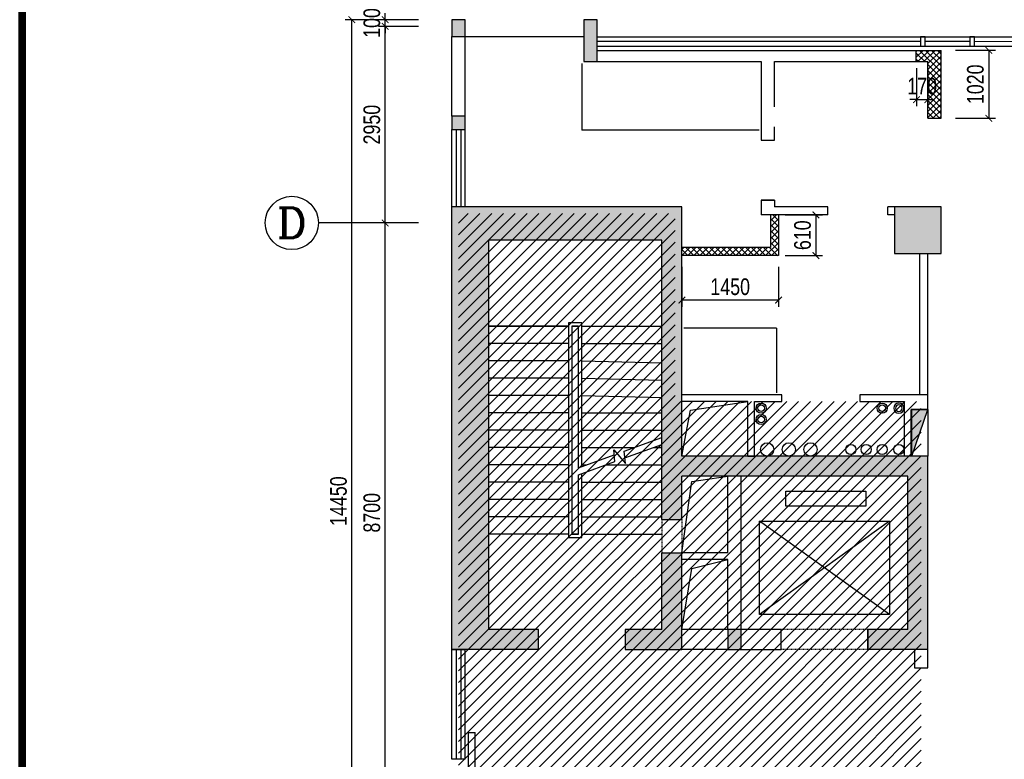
# Model space of a CAD drawing. Header units: millimetres. Extents: x -539149 to -534375, y 505028 to 505469.
# Tile 16 of 135: x -537939 to -537791, y 505254 to 505365. Entities that reach past the tile are written whole.
import ezdxf
from ezdxf.enums import TextEntityAlignment as Align

# ---------------------------------------------------------------- set-up
doc = ezdxf.new("R2010")
doc.units = ezdxf.units.MM
doc.header["$LTSCALE"] = 10
doc.linetypes.add('DASH', pattern=[0.35, 0.25, -0.1])
doc.layers.get('Defpoints').update_dxf_attribs({"color": 8})
for name, color, linetype in [('-排水立管', 41, 'Continuous'), ('-消火栓', 242, 'Continuous'), ('-给水立管', 221, 'Continuous'), ('-自喷立管', 221, 'Continuous'), ('-雨水立管', 113, 'Continuous'), ('01-井道标注', 3, 'Continuous'), ('A-建筑-原墙体', 2, 'Continuous'), ('A-建筑-新增墙体', 3, 'Continuous'), ('A-建筑-新砌墙体填充', 251, 'Continuous'), ('A-建筑-柱子、剪力墙', 251, 'Continuous'), ('A-建筑-楼梯', 9, 'Continuous'), ('A-建筑-窗户', 4, 'Continuous'), ('A-建筑-轴号', 3, 'Continuous'), ('A2图框$0$E-图框', 100, 'Continuous'), ('AXIS_TEXT', 50, 'Continuous'), ('B-平面-尺寸', 8, 'Continuous'), ('E-填充', 251, 'Continuous'), ('Q-立面-填充', 251, 'Continuous'), ('WINDOW', 12, 'Continuous'), ('水管', 8, 'Continuous')]:
    doc.layers.add(name, color=color, linetype=linetype)
doc.styles.add('_TCH_AXIS', font='COMPLEX', dxfattribs={"bigfont": 'GBCBIG'})
doc.styles.add('CCD_DIM', font='txt', dxfattribs={"width": 0.8})
doc.styles.add('COMPLEX', font='COMPLEX')
doc.dimstyles.new('1-1', dxfattribs={"dimscale": 0, "dimtxt": 2.5, "dimasz": 1, "dimexe": 1, "dimexo": 1, "dimgap": 0.75, "dimtad": 1, "dimdec": 0, "dimrnd": 0.005, "dimzin": 0, "dimdsep": 46, "dimtxsty": 'CCD_DIM', "dimblk": 'ARCHTICK', "dimcen": 0.13, "dimclrd": 44, "dimclre": 44, "dimclrt": 50, "dimadec": 0, "dimazin": 0, "dimtfac": 1, "dimtdec": 0, "dimtix": 1, "dimtmove": 2, "dimatfit": 3, "dimldrblk": 'HBA_Leader_Dot', "dimfxl": 5, "dimfxlon": 1, "dimtvp": 1, "dimtolj": 1, "dimtzin": 0, "dimarcsym": 0})

# ---------------------------------------------------------------- blocks, each defined once
blk = doc.blocks.new('YL')
at = {"layer": '水管'}
for radius in [75, 50]:
    blk.add_circle((0, 0), radius, dxfattribs=at)
blk = doc.blocks.new('WL')
at = {"layer": '-排水立管'}
for radius in [75, 50]:
    blk.add_circle((0, 0), radius, dxfattribs=at)
blk = doc.blocks.new('$TwtSys$00000434')
for p, q in [((-0.5, 0.5), (-0.5, -0.5)), ((-0.5, -0.5), (0.5, 0.5)), ((0.5, 0.5), (-0.5, 0.5)), ((0.5, -0.5), (0.5, 0.5)), ((-0.5, -0.5), (0.5, -0.5))]:
    blk.add_line(p, q)
blk.add_solid([(0.5, -0.5), (0.5, 0.5), (-0.5, -0.5)])
blk = doc.blocks.new('_ArchTick')
at = {"color": 0, "linetype": 'ByBlock', "const_width": 0.15}
blk.add_lwpolyline([(-0.5, -0.5), (0.5, 0.5)], dxfattribs=at)
blk = doc.blocks.new('HBA_Leader_Dot')
at = {"color": 0, "linetype": 'ByBlock'}
blk.add_line((-5, 0), (-10, 0), dxfattribs=at)
at = {"color": 0, "linetype": 'ByBlock', "const_width": 5}
blk.add_lwpolyline([(-2.5, 0, 1), (2.5, 0, 1)], format="xyb", close=True, dxfattribs=at)
blk = doc.blocks.new('_AXISO')
blk.add_circle((0, 0), 0.5)
at = {"layer": 'AXIS_TEXT', "style": 'COMPLEX', "width": 1.041667}
blk.add_attdef('A', text='', height=0.56, dxfattribs=at).set_placement((-0.25, -0.28), (0.25, -0.28), align=Align.FIT)
blk = doc.blocks.new('*D603')
at = {"layer": 'B-平面-尺寸', "color": 44, "lineweight": -2, "ltscale": 0.01, "transparency": 16777216}
for p, q in [((-537884.17, 505365.2), (-537884.17, 505366.2)), ((-537879.17, 505365.2), (-537885.17, 505365.2)), ((-537884.17, 505364.2), (-537884.17, 505365.2)), ((-537879.17, 505364.2), (-537885.17, 505364.2)), ((-537884.17, 505364.2), (-537884.17, 505363.2))]:
    blk.add_line(p, q, dxfattribs=at)
at = {"layer": 'Defpoints', "color": 0, "ltscale": 0.01, "transparency": 16777216}
for p in [(-537884.17, 505365.2), (-537874.17, 505365.2), (-537874.17, 505364.2)]:
    blk.add_point(p, dxfattribs=at)
at = {"layer": 'B-平面-尺寸', "color": 44, "lineweight": -2, "ltscale": 0.01, "transparency": 16777216}
for p, rotation in [((-537884.17, 505365.2), 270), ((-537884.17, 505364.2), 90)]:
    blk.add_blockref('_ArchTick', p, dxfattribs=dict(at, rotation=rotation))
at = {"layer": 'B-平面-尺寸', "color": 50, "ltscale": 0.01, "transparency": 16777216, "insert": (-537886.17, 505364.7), "char_height": 2.5, "attachment_point": 5, "rotation": 90, "style": 'CCD_DIM'}
blk.add_mtext('\\A1;100', dxfattribs=at)
blk = doc.blocks.new('_FZH')
at = {"layer": 'A-建筑-原墙体'}
blk.add_lwpolyline([(-0.5, -0.5), (0.5, -0.5), (0.5, 0.5), (-0.5, 0.5)], close=True, dxfattribs=at)
at = {"layer": 'A-建筑-柱子、剪力墙'}
blk.add_solid([(-0.5, -0.5), (0.5, -0.5), (-0.5, 0.5), (0.5, 0.5)], dxfattribs=at)
blk = doc.blocks.new('*D612')
at = {"layer": 'A-建筑-新砌墙体填充', "color": 44, "lineweight": -2, "ltscale": 0.01, "transparency": 16777216}
for p, q in [((-537798.63, 505360.6), (-537792.63, 505360.6)), ((-537793.63, 505360.6), (-537793.63, 505350.4)), ((-537798.63, 505350.4), (-537792.63, 505350.4))]:
    blk.add_line(p, q, dxfattribs=at)
at = {"layer": 'Defpoints', "color": 0, "ltscale": 0.01, "transparency": 16777216}
for p in [(-537800.77, 505360.6), (-537800.77, 505350.4), (-537793.63, 505350.4)]:
    blk.add_point(p, dxfattribs=at)
at = {"layer": 'A-建筑-新砌墙体填充', "color": 44, "lineweight": -2, "ltscale": 0.01, "transparency": 16777216}
for p, rotation in [((-537793.63, 505360.6), 90), ((-537793.63, 505350.4), 270)]:
    blk.add_blockref('_ArchTick', p, dxfattribs=dict(at, rotation=rotation))
at = {"layer": 'A-建筑-新砌墙体填充', "color": 50, "ltscale": 0.01, "transparency": 16777216, "insert": (-537795.63, 505355.5), "char_height": 2.5, "attachment_point": 5, "rotation": 90, "style": 'CCD_DIM'}
blk.add_mtext('\\A1;1020', dxfattribs=at)
blk = doc.blocks.new('*D613')
at = {"layer": 'A-建筑-新砌墙体填充', "color": 44, "lineweight": -2, "ltscale": 0.01, "transparency": 16777216}
for p, q in [((-537804.47, 505357.9), (-537804.47, 505352.21)), ((-537802.77, 505357.9), (-537802.77, 505352.21)), ((-537804.47, 505353.21), (-537805.47, 505353.21)), ((-537804.47, 505353.21), (-537802.77, 505353.21)), ((-537802.77, 505353.21), (-537801.77, 505353.21))]:
    blk.add_line(p, q, dxfattribs=at)
at = {"layer": 'Defpoints', "color": 0, "ltscale": 0.01, "transparency": 16777216}
for p in [(-537804.47, 505358.9), (-537802.77, 505358.9), (-537802.77, 505353.21)]:
    blk.add_point(p, dxfattribs=at)
at = {"layer": 'A-建筑-新砌墙体填充', "color": 44, "lineweight": -2, "ltscale": 0.01, "transparency": 16777216}
blk.add_blockref('_ArchTick', (-537804.47, 505353.21), dxfattribs=at)
at = {"layer": 'A-建筑-新砌墙体填充', "color": 44, "lineweight": -2, "ltscale": 0.01, "transparency": 16777216, "rotation": 180}
blk.add_blockref('_ArchTick', (-537802.77, 505353.21), dxfattribs=at)
at = {"layer": 'A-建筑-新砌墙体填充', "color": 50, "ltscale": 0.01, "transparency": 16777216, "insert": (-537803.62, 505355.21), "char_height": 2.5, "attachment_point": 5, "style": 'CCD_DIM'}
blk.add_mtext('\\A1;170', dxfattribs=at)
blk = doc.blocks.new('*D614')
at = {"layer": 'A-建筑-新砌墙体填充', "color": 44, "lineweight": -2, "ltscale": 0.01, "transparency": 16777216}
for p, q in [((-537824.17, 505335.9), (-537818.56, 505335.9)), ((-537819.56, 505335.9), (-537819.56, 505329.8)), ((-537824.17, 505329.8), (-537818.56, 505329.8))]:
    blk.add_line(p, q, dxfattribs=at)
at = {"layer": 'Defpoints', "color": 0, "ltscale": 0.01, "transparency": 16777216}
for p in [(-537825.17, 505335.9), (-537825.17, 505329.8), (-537819.56, 505329.8)]:
    blk.add_point(p, dxfattribs=at)
at = {"layer": 'A-建筑-新砌墙体填充', "color": 44, "lineweight": -2, "ltscale": 0.01, "transparency": 16777216}
for p, rotation in [((-537819.56, 505335.9), 90), ((-537819.56, 505329.8), 270)]:
    blk.add_blockref('_ArchTick', p, dxfattribs=dict(at, rotation=rotation))
at = {"layer": 'A-建筑-新砌墙体填充', "color": 50, "ltscale": 0.01, "transparency": 16777216, "insert": (-537821.56, 505332.85), "char_height": 2.5, "attachment_point": 5, "rotation": 90, "style": 'CCD_DIM'}
blk.add_mtext('\\A1;610', dxfattribs=at)
blk = doc.blocks.new('*D615')
at = {"layer": 'A-建筑-新砌墙体填充', "color": 44, "lineweight": -2, "ltscale": 0.01, "transparency": 16777216}
for p, q in [((-537839.67, 505328.11), (-537839.67, 505322.11)), ((-537825.17, 505328.11), (-537825.17, 505322.11)), ((-537825.17, 505323.11), (-537839.67, 505323.11))]:
    blk.add_line(p, q, dxfattribs=at)
at = {"layer": 'Defpoints', "color": 0, "ltscale": 0.01, "transparency": 16777216}
for p in [(-537839.67, 505329.8), (-537825.17, 505329.8), (-537839.67, 505323.11)]:
    blk.add_point(p, dxfattribs=at)
at = {"layer": 'A-建筑-新砌墙体填充', "color": 44, "lineweight": -2, "ltscale": 0.01, "transparency": 16777216, "rotation": 180}
blk.add_blockref('_ArchTick', (-537839.67, 505323.11), dxfattribs=at)
at = {"layer": 'A-建筑-新砌墙体填充', "color": 44, "lineweight": -2, "ltscale": 0.01, "transparency": 16777216}
blk.add_blockref('_ArchTick', (-537825.17, 505323.11), dxfattribs=at)
at = {"layer": 'A-建筑-新砌墙体填充', "color": 50, "ltscale": 0.01, "transparency": 16777216, "insert": (-537832.42, 505325.11), "char_height": 2.5, "attachment_point": 5, "style": 'CCD_DIM'}
blk.add_mtext('\\A1;1450', dxfattribs=at)
blk = doc.blocks.new('A2图框')
at = {"layer": 'A2图框$0$E-图框', "color": 4, "const_width": 1.13}
blk.add_lwpolyline([(-363.4, 295.3), (209.38, 295.3), (209.38, -104.9), (-363.4, -104.9)], close=True, dxfattribs=at)

msp = doc.modelspace()

# ---------------------------------------------------------------- hatches: boundary and pattern name
at = {"layer": 'A-建筑-新砌墙体填充', "ltscale": 0.01}
h = msp.add_hatch(dxfattribs=at)
h.set_pattern_fill('ANSI37', color=251, scale=20, style=0, double=1)
h.set_pattern_definition([(45, (-537867.7732, 505134.10865), (-0.4490128, 0.4490128), []), (135, (-537867.7732, 505134.10865), (-0.4490128, -0.4490128), [])])
h.paths.add_polyline_path([(-537586.773, 505361.249), (-537587.773, 505361.249), (-537587.773, 505290.099), (-537586.773, 505290.099)])
h.paths.add_polyline_path([(-537586.773, 505280.099), (-537587.773, 505280.099), (-537587.773, 505277.099), (-537586.773, 505277.099)])
h.paths.add_polyline_path([(-537546.773, 505349.799), (-537547.773, 505349.799), (-537547.773, 505348.599), (-537546.773, 505348.599)])
h.paths.add_polyline_path([(-537546.773, 505339.599), (-537547.773, 505339.599), (-537547.773, 505330.699), (-537547.173, 505330.699), (-537547.173, 505338.699), (-537546.773, 505338.699)])
h.paths.add_polyline_path([(-537650.073, 505277.099), (-537652.073, 505277.099), (-537652.073, 505276.099), (-537651.073, 505276.099), (-537651.073, 505230.499), (-537688.073, 505230.499), (-537688.073, 505276.099), (-537687.073, 505276.099), (-537687.073, 505277.099), (-537689.073, 505277.099), (-537689.073, 505230.499), (-537788.623, 505230.498), (-537788.623, 505225.999), (-537787.623, 505225.999), (-537787.623, 505229.499), (-537760.123, 505229.499), (-537760.123, 505189.699), (-537761.123, 505189.699), (-537761.123, 505188.699), (-537758.123, 505188.699), (-537758.123, 505189.699), (-537759.123, 505189.699), (-537759.123, 505229.499), (-537731.623, 505229.499), (-537731.623, 505189.699), (-537732.623, 505189.699), (-537732.623, 505188.699), (-537729.623, 505188.699), (-537729.623, 505189.699), (-537730.623, 505189.699), (-537730.623, 505229.499), (-537703.123, 505229.499), (-537703.123, 505189.699), (-537704.123, 505189.699), (-537704.123, 505188.699), (-537701.123, 505188.699), (-537701.123, 505189.699), (-537702.123, 505189.699), (-537702.123, 505229.499), (-537674.623, 505229.499), (-537674.623, 505189.699), (-537675.623, 505189.699), (-537675.623, 505188.699), (-537672.623, 505188.699), (-537672.623, 505189.699), (-537673.623, 505189.699), (-537673.623, 505229.499), (-537651.073, 505229.499), (-537651.073, 505189.699), (-537652.073, 505189.699), (-537652.073, 505188.699), (-537650.073, 505188.699)])
h.paths.add_polyline_path([(-537786.623, 505189.699), (-537787.623, 505189.699), (-537787.623, 505192.699), (-537788.623, 505192.699), (-537788.623, 505188.699), (-537786.623, 505188.699)])
h.paths.add_polyline_path([(-537800.673, 505173.799), (-537810.173, 505173.799), (-537810.173, 505172.799), (-537809.173, 505172.799), (-537809.173, 505166.699), (-537808.173, 505166.699), (-537808.173, 505172.799), (-537800.673, 505172.799)])
h.paths.add_polyline_path([(-537811.573, 505189.699), (-537815.573, 505189.699), (-537815.573, 505188.699), (-537811.573, 505188.699)])
h.paths.add_polyline_path([(-537819.973, 505173.799), (-537826.573, 505173.799), (-537826.573, 505188.699), (-537825.373, 505188.699), (-537825.373, 505189.699), (-537827.573, 505189.699), (-537827.573, 505173.799), (-537867.773, 505173.799), (-537867.773, 505172.799), (-537819.973, 505172.799)])
h.paths.add_polyline_path([(-537808.173, 505157.699), (-537809.173, 505157.699), (-537809.173, 505134.109), (-537808.173, 505134.109)])
h.paths.add_polyline_path([(-537744.173, 505173.799), (-537747.173, 505173.799), (-537747.173, 505172.799), (-537746.173, 505172.799), (-537746.173, 505134.109), (-537745.173, 505134.109), (-537745.173, 505172.799), (-537744.173, 505172.799)])
h.paths.add_polyline_path([(-537712.173, 505173.799), (-537720.173, 505173.799), (-537720.173, 505172.799), (-537716.673, 505172.799), (-537716.673, 505165.699), (-537715.673, 505165.699), (-537715.673, 505172.799), (-537712.173, 505172.799)])
h.paths.add_polyline_path([(-537715.673, 505156.699), (-537716.673, 505156.699), (-537716.673, 505134.109), (-537716.173, 505134.109, 0.0050277), (-537715.673, 505134.118)])
h.paths.add_polyline_path([(-537681.673, 505173.799), (-537684.673, 505173.799), (-537684.673, 505172.799), (-537683.673, 505172.799), (-537683.673, 505145.099), (-537682.673, 505145.099), (-537682.673, 505172.799), (-537681.673, 505172.799)])
h.paths.add_polyline_path([(-537662.073, 505173.799), (-537662.973, 505173.799), (-537671.873, 505173.799), (-537671.873, 505172.799), (-537662.973, 505172.799), (-537662.973, 505161.899), (-537660.473, 505161.899), (-537660.473, 505164.899), (-537662.073, 505164.899), (-537662.073, 505166.899)])
h.paths.add_polyline_path([(-537660.973, 505163.149, -1), (-537662.473, 505163.149, -1)], flags=16)
h = msp.add_hatch(dxfattribs=at)
h.set_pattern_fill('ANSI37', color=251, scale=20, style=0, double=1)
h.set_pattern_definition([(45, (-537839.6732, 505329.79865), (-0.449013, 0.449013), []), (135, (-537839.6732, 505329.79865), (-0.449013, -0.449013), [])])
h.paths.add_polyline_path([(-537825.173, 505335.899), (-537826.373, 505335.899), (-537826.373, 505330.999), (-537839.673, 505330.999), (-537839.673, 505329.799), (-537825.173, 505329.799)])
h.paths.add_polyline_path([(-537800.773, 505360.599), (-537804.503, 505360.599), (-537804.503, 505358.899), (-537802.773, 505358.899), (-537802.773, 505350.399), (-537800.773, 505350.399)])
at = {"layer": 'E-填充', "ltscale": 0.01}
for points in [[(-537874.173, 505365.199), (-537874.173, 505362.699), (-537872.173, 505362.699), (-537872.173, 505365.199)], [(-537854.373, 505365.199), (-537854.373, 505358.899), (-537852.373, 505358.899), (-537852.373, 505365.199)], [(-537874.173, 505350.699), (-537874.173, 505348.699), (-537872.173, 505348.699), (-537872.173, 505350.699)], [(-537868.673, 505332.099), (-537842.673, 505332.099), (-537842.673, 505308.399), (-537842.673, 505290.199), (-537839.673, 505290.199), (-537839.673, 505296.699), (-537831.773, 505296.699), (-537805.773, 505296.699), (-537805.773, 505273.699), (-537811.773, 505273.699), (-537811.773, 505270.699), (-537802.773, 505270.699), (-537802.773, 505299.699), (-537805.173, 505299.699), (-537805.173, 505299.699), (-537805.773, 505299.699), (-537820.356, 505299.699, -0.0087673), (-537820.391, 505299.699), (-537823.606, 505299.699, -0.0087673), (-537823.641, 505299.699), (-537826.856, 505299.699, -0.0087673), (-537826.891, 505299.699), (-537831.773, 505299.699), (-537839.673, 505299.699), (-537839.673, 505299.699), (-537839.673, 505308.399), (-537839.673, 505337.099), (-537874.173, 505337.099), (-537874.173, 505337.099), (-537874.173, 505270.699), (-537872.173, 505270.699), (-537861.173, 505270.699), (-537861.173, 505273.699), (-537868.673, 505273.699)], [(-537842.673, 505273.699), (-537839.673, 505270.699), (-537839.673, 505285.199), (-537842.673, 505285.199)], [(-537842.673, 505273.699), (-537848.173, 505273.699), (-537848.173, 505270.699), (-537839.673, 505270.699)], [(-537832.773, 505273.699), (-537832.773, 505270.699), (-537830.773, 505270.699), (-537830.773, 505273.699)]]:
    msp.add_hatch(color=256, dxfattribs=at).paths.add_polyline_path(points)
at = {"layer": 'Q-立面-填充', "ltscale": 0.005}
h = msp.add_hatch(dxfattribs=at)
h.set_pattern_fill('ANSI31', color=256, scale=1000, style=0)
h.set_pattern_definition([(45, (-537873.1732, 505189.6987), (-0.883883, 0.883883), [])])
h.paths.add_polyline_path([(-537810.573, 505189.699), (-537803.773, 505189.699), (-537803.773, 505307.899), (-537840.673, 505307.899), (-537840.673, 505336.099), (-537873.173, 505336.099), (-537873.173, 505249.699), (-537834.473, 505249.699), (-537834.473, 505210.399), (-537810.573, 505210.399)])

# ---------------------------------------------------------------- linework, layer by layer
at = {"layer": '-给水立管', "ltscale": 0.01}
for centre in [(-537814.323, 505300.699, 0.069), (-537812.023, 505300.699, 0.069), (-537809.623, 505300.699, 0.069), (-537807.123, 505300.699, 0.069)]:
    msp.add_circle(centre, 0.75, dxfattribs=at)
at = {"layer": '-自喷立管', "ltscale": 0.01}
for centre in [(-537826.873, 505300.699, 0.069), (-537823.623, 505300.699, 0.069), (-537820.373, 505300.699, 0.069)]:
    msp.add_circle(centre, 1, dxfattribs=at)
at = {"ltscale": 0.01}
for p, q in [((-537802.773, 505306.699, 0.069), (-537802.773, 505299.699, 0.069)), ((-537874.173, 505270.699, 0.069), (-537872.173, 505270.699, 0.069)), ((-537872.173, 505254.199, 0.069), (-537874.173, 505254.199, 0.069))]:
    msp.add_line(p, q, dxfattribs=at)
at = {"linetype": 'DASH', "ltscale": 0.01}
for p, q in [((-537811.773, 505273.699, 0.069), (-537824.773, 505273.699, 0.069)), ((-537811.773, 505270.699, 0.069), (-537824.773, 505270.699, 0.069))]:
    msp.add_line(p, q, dxfattribs=at)
at = {"layer": '01-井道标注', "ltscale": 0.01, "elevation": 0.069}
for points in [[(-537839.673, 505299.699), (-537838.356, 505306.619), (-537829.773, 505307.899)], [(-537839.674, 505285.199), (-537838.187, 505295.906), (-537832.773, 505296.699)], [(-537839.674, 505273.699), (-537838.187, 505282.824), (-537832.773, 505284.199)]]:
    msp.add_lwpolyline(points, dxfattribs=at)
at = {"layer": 'A-建筑-原墙体', "ltscale": 0.01}
for p, q in [((-537874.173, 505365.199, 0.069), (-537874.173, 505362.699, 0.069)), ((-537872.173, 505365.199, 0.069), (-537874.173, 505365.199, 0.069)), ((-537872.173, 505362.699, 0.069), (-537872.173, 505365.199, 0.069)), ((-537854.373, 505365.199, 0.069), (-537854.373, 505358.899, 0.069)), ((-537852.373, 505365.199, 0.069), (-537854.373, 505365.199, 0.069)), ((-537852.373, 505358.899, 0.069), (-537852.373, 505365.199, 0.069)), ((-537874.173, 505362.699, 0.069), (-537872.173, 505362.699, 0.069)), ((-537874.173, 505350.699, 0.069), (-537874.173, 505362.699, 0.069)), ((-537872.173, 505362.699, 0.069), (-537854.373, 505362.699, 0.069)), ((-537872.173, 505350.699, 0.069), (-537872.173, 505362.699, 0.069)), ((-537852.373, 505360.599, 0.069), (-537800.773, 505360.599, 0.069)), ((-537854.373, 505358.899, 0.069), (-537827.773, 505358.899, 0.069)), ((-537827.773, 505358.899, 0.069), (-537827.773, 505347.099, 0.069)), ((-537825.773, 505358.899, 0.069), (-537802.773, 505358.899, 0.069)), ((-537825.773, 505352.099, 0.069), (-537825.773, 505358.899, 0.069)), ((-537874.173, 505350.699, 0.069), (-537874.173, 505348.699, 0.069)), ((-537872.173, 505350.699, 0.069), (-537874.173, 505350.699, 0.069)), ((-537872.173, 505348.699, 0.069), (-537872.173, 505350.699, 0.069)), ((-537874.173, 505348.699, 0.069), (-537872.173, 505348.699, 0.069)), ((-537825.773, 505347.099, 0.069), (-537825.773, 505349.099, 0.069)), ((-537827.773, 505347.099, 0.069), (-537825.773, 505347.099, 0.069)), ((-537825.773, 505338.099, 0.069), (-537827.773, 505338.099, 0.069)), ((-537827.773, 505338.099, 0.069), (-537827.773, 505335.899, 0.069)), ((-537827.773, 505338.099, 0.069), (-537825.773, 505338.099, 0.069)), ((-537825.773, 505338.099, 0.069), (-537825.773, 505337.099, 0.069)), ((-537839.673, 505337.099, 0.069), (-537874.173, 505337.099, 0.069)), ((-537874.173, 505270.699, 0.069), (-537874.173, 505337.099, 0.069)), ((-537839.673, 505308.399, 0.069), (-537839.673, 505337.099, 0.069)), ((-537817.773, 505337.099, 0.069), (-537825.773, 505337.099, 0.069)), ((-537817.773, 505335.899, 0.069), (-537817.773, 505337.099, 0.069)), ((-537807.773, 505337.099, 0.069), (-537808.773, 505337.099, 0.069)), ((-537808.773, 505335.899, 0.069), (-537808.773, 505337.099, 0.069)), ((-537817.773, 505335.899, 0.069), (-537827.773, 505335.899, 0.069)), ((-537807.773, 505335.899, 0.069), (-537808.773, 505335.899, 0.069)), ((-537842.673, 505332.099, 0.069), (-537868.673, 505332.099, 0.069)), ((-537868.673, 505332.099, 0.069), (-537868.673, 505273.699, 0.069)), ((-537842.673, 505308.399, 0.069), (-537842.673, 505332.099, 0.069)), ((-537803.973, 505308.899, 0.069), (-537803.973, 505330.099, 0.069)), ((-537802.773, 505308.899, 0.069), (-537802.773, 505330.099, 0.069)), ((-537842.673, 505290.199, 0.069), (-537842.673, 505308.399, 0.069)), ((-537824.673, 505308.899, 0.069), (-537839.673, 505308.899, 0.069)), ((-537839.673, 505299.699, 0.069), (-537839.673, 505308.399, 0.069)), ((-537824.673, 505307.899, 0.069), (-537824.673, 505308.899, 0.069)), ((-537802.773, 505308.899, 0.069), (-537812.973, 505308.899, 0.069)), ((-537812.973, 505308.899, 0.069), (-537812.973, 505307.899, 0.069)), ((-537805.173, 505308.899, 0.069), (-537805.773, 505308.899, 0.069)), ((-537802.773, 505306.699, 0.069), (-537802.773, 505308.899, 0.069)), ((-537829.773, 505307.899, 0.069), (-537839.673, 505307.899, 0.069)), ((-537829.773, 505299.699, 0.069), (-537829.773, 505307.899, 0.069)), ((-537828.773, 505299.699, 0.069), (-537828.773, 505307.899, 0.069)), ((-537828.773, 505307.899, 0.069), (-537824.673, 505307.899, 0.069)), ((-537812.973, 505307.899, 0.069), (-537806.273, 505307.899, 0.069)), ((-537806.273, 505299.699, 0.069), (-537806.273, 505307.899, 0.069)), ((-537802.773, 505306.699, 0.069), (-537805.273, 505306.699, 0.069)), ((-537805.273, 505299.699, 0.069), (-537805.273, 505306.699, 0.069)), ((-537831.773, 505299.699, 0.069), (-537839.673, 505299.699, 0.069)), ((-537805.773, 505299.699, 0.069), (-537831.773, 505299.699, 0.069)), ((-537829.773, 505299.699, 0.069), (-537828.773, 505299.699, 0.069)), ((-537802.773, 505299.699, 0.069), (-537805.773, 505299.699, 0.069)), ((-537802.773, 505270.699, 0.069), (-537802.773, 505299.699, 0.069)), ((-537839.673, 505290.199, 0.069), (-537839.673, 505296.699, 0.069)), ((-537831.773, 505296.699, 0.069), (-537839.673, 505296.699, 0.069)), ((-537832.773, 505285.199, 0.069), (-537832.773, 505296.699, 0.069)), ((-537805.773, 505296.699, 0.069), (-537831.773, 505296.699, 0.069)), ((-537830.773, 505284.199, 0.069), (-537830.773, 505296.699, 0.069)), ((-537805.773, 505273.699, 0.069), (-537805.773, 505296.699, 0.069)), ((-537842.673, 505290.199, 0.069), (-537839.673, 505290.199, 0.069)), ((-537842.673, 505273.699, 0.069), (-537842.673, 505285.199, 0.069)), ((-537842.673, 505285.199, 0.069), (-537839.673, 505285.199, 0.069)), ((-537832.773, 505285.199, 0.069), (-537839.673, 505285.199, 0.069)), ((-537839.673, 505270.699, 0.069), (-537839.673, 505285.199, 0.069)), ((-537832.773, 505284.199, 0.069), (-537839.673, 505284.199, 0.069)), ((-537832.773, 505273.699, 0.069), (-537832.773, 505284.199, 0.069)), ((-537830.773, 505273.699, 0.069), (-537830.773, 505284.199, 0.069)), ((-537861.173, 505273.699, 0.069), (-537868.673, 505273.699, 0.069)), ((-537861.173, 505270.699, 0.069), (-537861.173, 505273.699, 0.069)), ((-537842.673, 505273.699, 0.069), (-537848.173, 505273.699, 0.069)), ((-537848.173, 505273.699, 0.069), (-537848.173, 505270.699, 0.069)), ((-537832.773, 505273.699, 0.069), (-537839.673, 505273.699, 0.069)), ((-537832.773, 505273.699, 0.069), (-537832.773, 505270.699, 0.069)), ((-537830.773, 505273.699, 0.069), (-537832.773, 505273.699, 0.069)), ((-537824.773, 505273.699, 0.069), (-537830.773, 505273.699, 0.069)), ((-537830.773, 505270.699, 0.069), (-537830.773, 505273.699, 0.069)), ((-537824.773, 505270.699, 0.069), (-537824.773, 505273.699, 0.069)), ((-537805.773, 505273.699, 0.069), (-537811.773, 505273.699, 0.069)), ((-537811.773, 505270.699, 0.069), (-537811.773, 505273.699, 0.069)), ((-537811.773, 505273.699, 0.069), (-537811.773, 505270.699, 0.069)), ((-537861.173, 505270.699, 0.069), (-537874.173, 505270.699, 0.069)), ((-537872.173, 505270.699, 0.069), (-537874.173, 505270.699, 0.069)), ((-537848.173, 505270.699, 0.069), (-537839.673, 505270.699, 0.069)), ((-537832.773, 505270.699, 0.069), (-537839.673, 505270.699, 0.069)), ((-537832.773, 505270.699, 0.069), (-537830.773, 505270.699, 0.069)), ((-537830.773, 505270.699, 0.069), (-537824.773, 505270.699, 0.069)), ((-537802.773, 505270.699, 0.069), (-537811.773, 505270.699, 0.069)), ((-537804.773, 505270.699, 0.069), (-537804.773, 505267.949, 0.069)), ((-537802.773, 505270.699, 0.069), (-537804.773, 505270.699, 0.069)), ((-537802.773, 505267.949, 0.069), (-537802.773, 505270.699, 0.069)), ((-537804.773, 505267.949, 0.069), (-537802.773, 505267.949, 0.069)), ((-537871.673, 505249.699, 0.069), (-537871.673, 505258.199, 0.069)), ((-537871.673, 505258.199, 0.069), (-537870.673, 505258.199, 0.069)), ((-537870.673, 505249.699, 0.069), (-537870.673, 505258.199, 0.069))]:
    msp.add_line(p, q, dxfattribs=at)
at = {"layer": 'A-建筑-新增墙体', "ltscale": 0.01}
for p, q in [((-537800.773, 505350.399, 0.069), (-537800.773, 505360.599, 0.069)), ((-537802.773, 505350.399, 0.069), (-537802.773, 505358.899, 0.069)), ((-537802.773, 505350.399, 0.069), (-537800.773, 505350.399, 0.069)), ((-537826.373, 505335.899, 0.069), (-537826.373, 505330.999, 0.069)), ((-537825.173, 505335.899, 0.069), (-537825.173, 505329.799, 0.069)), ((-537826.373, 505330.999, 0.069), (-537839.673, 505330.999, 0.069)), ((-537825.173, 505329.799, 0.069), (-537839.673, 505329.799, 0.069))]:
    msp.add_line(p, q, dxfattribs=at)
at = {"layer": 'A-建筑-新砌墙体填充', "color": 251, "ltscale": 0.01}
msp.add_line((-537804.503, 505358.899, 0.069), (-537804.503, 505360.599, 0.069), dxfattribs=at)
at = {"layer": 'A-建筑-楼梯', "ltscale": 0.01}
for p, q in [((-537854.673, 505358.599, 0.069), (-537854.673, 505348.599, 0.069)), ((-537828.073, 505348.599, 0.069), (-537854.673, 505348.599, 0.069)), ((-537842.673, 505319.199, 0.069), (-537842.673, 505332.099, 0.069)), ((-537856.673, 505319.199, 0.069), (-537868.673, 505319.199, 0.069)), ((-537868.673, 505319.199, 0.069), (-537856.673, 505319.199, 0.069)), ((-537854.673, 505319.699, 0.069), (-537856.673, 505319.699, 0.069)), ((-537856.673, 505319.699, 0.069), (-537856.673, 505287.499, 0.069)), ((-537856.173, 505319.199, 0.069), (-537856.173, 505287.999, 0.069)), ((-537855.173, 505319.199, 0.069), (-537856.173, 505319.199, 0.069)), ((-537856.173, 505319.199, 0.069), (-537856.173, 505287.999, 0.069)), ((-537856.173, 505319.199, 0.069), (-537855.173, 505319.199, 0.069)), ((-537855.173, 505297.944, 0.069), (-537855.173, 505319.199, 0.069)), ((-537855.173, 505297.944, 0.069), (-537855.173, 505319.199, 0.069)), ((-537854.673, 505298.127, 0.069), (-537854.673, 505319.699, 0.069)), ((-537854.673, 505319.199, 0.069), (-537842.673, 505319.199, 0.069)), ((-537854.673, 505319.199, 0.069), (-537842.673, 505319.199, 0.069)), ((-537842.673, 505302.519, 0.069), (-537842.673, 505319.199, 0.069)), ((-537825.473, 505318.899, 0.069), (-537839.373, 505318.899, 0.069)), ((-537825.473, 505318.899, 0.069), (-537825.473, 505309.199, 0.069)), ((-537856.673, 505316.599, 0.069), (-537868.673, 505316.599, 0.069)), ((-537854.673, 505316.599, 0.069), (-537842.673, 505316.599, 0.069)), ((-537856.673, 505313.999, 0.069), (-537868.673, 505313.999, 0.069)), ((-537854.673, 505313.999, 0.069), (-537842.673, 505313.699, 0.069)), ((-537856.673, 505311.399, 0.069), (-537868.673, 505311.399, 0.069)), ((-537854.673, 505311.399, 0.069), (-537842.673, 505311.099, 0.069)), ((-537856.673, 505308.799, 0.069), (-537868.673, 505308.799, 0.069)), ((-537854.673, 505308.799, 0.069), (-537842.673, 505308.499, 0.069)), ((-537856.673, 505306.199, 0.069), (-537868.673, 505306.199, 0.069)), ((-537854.673, 505306.199, 0.069), (-537842.673, 505306.199, 0.069)), ((-537856.673, 505303.599, 0.069), (-537868.673, 505303.599, 0.069)), ((-537854.673, 505303.599, 0.069), (-537842.673, 505303.599, 0.069)), ((-537848.313, 505300.454, 0.069), (-537842.673, 505302.519, 0.069)), ((-537856.673, 505300.999, 0.069), (-537868.673, 505300.999, 0.069)), ((-537854.673, 505300.999, 0.069), (-537846.826, 505300.999, 0.069)), ((-537848.221, 505299.423, 0.069), (-537842.673, 505301.454, 0.069)), ((-537843.916, 505300.999, 0.069), (-537842.673, 505300.999, 0.069)), ((-537855.173, 505297.944, 0.069), (-537849.813, 505299.906, 0.069)), ((-537849.721, 505298.874, 0.069), (-537849.879, 505300.652, 0.069)), ((-537849.879, 505300.652, 0.069), (-537848.147, 505298.594, 0.069)), ((-537848.147, 505298.594, 0.069), (-537848.313, 505300.454, 0.069)), ((-537856.673, 505298.399, 0.069), (-537868.673, 505298.399, 0.069)), ((-537855.173, 505296.879, 0.069), (-537849.721, 505298.874, 0.069)), ((-537854.673, 505298.399, 0.069), (-537853.93, 505298.399, 0.069)), ((-537851.02, 505298.399, 0.069), (-537842.673, 505298.399, 0.069)), ((-537855.173, 505287.999, 0.069), (-537855.173, 505296.879, 0.069)), ((-537855.173, 505287.999, 0.069), (-537855.173, 505296.879, 0.069)), ((-537854.673, 505287.499, 0.069), (-537854.673, 505297.062, 0.069)), ((-537856.673, 505295.799, 0.069), (-537868.673, 505295.799, 0.069)), ((-537854.673, 505295.799, 0.069), (-537842.673, 505295.799, 0.069)), ((-537824.047, 505292.199, 0.069), (-537824.047, 505294.449, 0.069)), ((-537824.047, 505294.449, 0.069), (-537812.047, 505294.449, 0.069)), ((-537812.047, 505294.449, 0.069), (-537812.047, 505292.199, 0.069)), ((-537856.673, 505293.199, 0.069), (-537868.673, 505293.199, 0.069)), ((-537854.673, 505293.199, 0.069), (-537842.673, 505293.199, 0.069)), ((-537812.047, 505292.199, 0.069), (-537824.047, 505292.199, 0.069)), ((-537856.673, 505290.599, 0.069), (-537868.673, 505290.599, 0.069)), ((-537854.673, 505290.599, 0.069), (-537842.673, 505290.599, 0.069)), ((-537828.023, 505275.949, 0.069), (-537828.023, 505289.949, 0.069)), ((-537828.023, 505289.949, 0.069), (-537808.523, 505289.949, 0.069)), ((-537808.523, 505289.949, 0.069), (-537828.023, 505275.949, 0.069)), ((-537808.523, 505275.949, 0.069), (-537828.023, 505289.949, 0.069)), ((-537808.523, 505289.949, 0.069), (-537808.523, 505275.949, 0.069)), ((-537856.673, 505287.999, 0.069), (-537868.673, 505287.999, 0.069)), ((-537856.173, 505287.999, 0.069), (-537855.173, 505287.999, 0.069)), ((-537855.173, 505287.999, 0.069), (-537856.173, 505287.999, 0.069)), ((-537854.673, 505287.999, 0.069), (-537842.673, 505287.999, 0.069)), ((-537856.673, 505287.499, 0.069), (-537854.673, 505287.499, 0.069)), ((-537808.523, 505275.949, 0.069), (-537828.023, 505275.949, 0.069))]:
    msp.add_line(p, q, dxfattribs=at)
at = {"layer": 'A-建筑-窗户', "ltscale": 0.01}
for p, q in [((-537852.373, 505362.649, 0.069), (-537547.773, 505362.649, 0.069)), ((-537852.373, 505361.982, 0.069), (-537803.873, 505361.982, 0.069)), ((-537803.173, 505361.982, 0.069), (-537796.473, 505361.982, 0.069)), ((-537795.773, 505361.949, 0.069), (-537780.473, 505361.951, 0.069)), ((-537852.373, 505361.249, 0.069), (-537547.773, 505361.249, 0.069)), ((-537874.173, 505337.099, 0.069), (-537874.173, 505348.699, 0.069)), ((-537873.507, 505348.699, 0.069), (-537873.507, 505337.099, 0.069)), ((-537872.84, 505348.699, 0.069), (-537872.84, 505337.099, 0.069)), ((-537872.173, 505337.099, 0.069), (-537872.173, 505348.699, 0.069)), ((-537874.173, 505254.199, 0.069), (-537874.173, 505270.699, 0.069)), ((-537873.507, 505270.699, 0.069), (-537873.507, 505254.199, 0.069)), ((-537872.84, 505270.699, 0.069), (-537872.84, 505254.199, 0.069)), ((-537872.173, 505254.199, 0.069), (-537872.173, 505270.699, 0.069))]:
    msp.add_line(p, q, dxfattribs=at)
at = {"layer": 'A-建筑-窗户', "ltscale": 0.01, "elevation": 0.069}
for points in [[(-537803.873, 505361.249), (-537803.173, 505361.249), (-537803.173, 505362.649), (-537803.873, 505362.649)], [(-537796.473, 505361.249), (-537795.773, 505361.249), (-537795.773, 505362.649), (-537796.473, 505362.649)]]:
    msp.add_lwpolyline(points, close=True, dxfattribs=at)
at = {"layer": 'A-建筑-轴号', "ltscale": 0.01}
msp.add_line((-537879.173, 505334.699, 0.069), (-537894.173, 505334.699, 0.069), dxfattribs=at)
at = {"layer": 'WINDOW', "linetype": 'DASH', "ltscale": 0.004}
for p, q in [((-537842.673, 505290.199, 0.069), (-537842.673, 505285.199, 0.069)), ((-537839.674, 505290.199, 0.069), (-537839.674, 505285.199, 0.069))]:
    msp.add_line(p, q, dxfattribs=at)

# ---------------------------------------------------------------- block references
at = {"layer": '-排水立管', "ltscale": 0.01, "xscale": 0.01, "yscale": 0.01, "zscale": 0.01}
for p in [(-537827.773, 505306.898, 0.069), (-537809.623, 505306.898, 0.069), (-537827.773, 505305.199, 0.069)]:
    msp.add_blockref('WL', p, dxfattribs=at)
at = {"layer": '-消火栓', "ltscale": 0.01, "xscale": -7.000000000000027, "yscale": 2.4, "zscale": 7, "rotation": 270.0000050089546}
msp.add_blockref('$TwtSys$00000434', (-537803.973, 505303.199, 0.069), dxfattribs=at)
at = {"layer": '-雨水立管', "ltscale": 0.01, "xscale": -0.00999975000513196, "yscale": 0.009999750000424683, "zscale": 0.01, "rotation": 304.4282512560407}
msp.add_blockref('YL', (-537807.123, 505306.898, 0.069), dxfattribs=at)
msp.add_blockref('YL', (-537807.123, 505306.898, 0.069), dxfattribs=at)
at = {"layer": 'A-建筑-原墙体', "ltscale": 0.01, "xscale": 7, "yscale": 7, "zscale": 7}
msp.add_blockref('_FZH', (-537804.273, 505333.599, 0.069), dxfattribs=at)
at = {"layer": 'A-建筑-窗户', "ltscale": 0.5}
msp.add_blockref('A2图框', (-537575.245, 505153.313), dxfattribs=at)
at = {"layer": 'A-建筑-轴号', "ltscale": 0.01}
ref = msp.add_blockref('_AXISO', (-537898.173, 505334.699, 0.069), dxfattribs=dict(at, xscale=8, yscale=8, zscale=8))
ref.add_attrib('A', 'D', dxfattribs={"layer": 'AXIS_TEXT', "height": 4.525, "style": '_TCH_AXIS', "width": 1.235294}).set_placement((-537900.436, 505332.436, 0.069), (-537895.91, 505332.436, 0.069), align=Align.FIT)

# ---------------------------------------------------------------- dimensions: what is measured, and where the dimension line sits
at = {"layer": 'A-建筑-新砌墙体填充', "ltscale": 0.01}
for base, p1, p2, picture, middle in [((-537793.633, 505350.399, 0.069), (-537800.773, 505360.599, 0.069), (-537800.773, 505350.399, 0.069), '*D612', (-537795.633, 505355.499, 0.069)), ((-537819.563, 505329.799, 0.069), (-537825.173, 505335.899, 0.069), (-537825.173, 505329.799, 0.069), '*D614', (-537821.563, 505332.849, 0.069))]:
    dim = msp.add_linear_dim(base=base, p1=p1, p2=p2, angle=90, dimstyle='1-1', override={"dimscale": 1, "dimlfac": 100}, dxfattribs=at)
    dim.commit()
    dim.dimension.update_dxf_attribs({"geometry": picture, "text_midpoint": middle})
for base, p1, p2, picture, middle in [((-537802.773, 505353.211, 0.069), (-537804.473, 505358.899, 0.069), (-537802.773, 505358.899, 0.069), '*D613', (-537803.623, 505355.211, 0.069)), ((-537839.673, 505323.106, 0.069), (-537825.173, 505329.799, 0.069), (-537839.673, 505329.799, 0.069), '*D615', (-537832.423, 505325.106, 0.069))]:
    dim = msp.add_linear_dim(base=base, p1=p1, p2=p2, dimstyle='1-1', override={"dimscale": 1, "dimlfac": 100}, dxfattribs=at)
    dim.commit()
    dim.dimension.update_dxf_attribs({"geometry": picture, "text_midpoint": middle})
at = {"layer": 'B-平面-尺寸', "ltscale": 0.01}
dim = msp.add_aligned_dim(p1=(-537874.173, 505364.199, 0.069), p2=(-537874.173, 505365.199, 0.069), distance=10, dimstyle='1-1', override={"dimscale": 1, "dimlfac": 100}, dxfattribs=at)
dim.commit()
dim.dimension.update_dxf_attribs({"geometry": '*D603', "text_midpoint": (-537886.173, 505364.699, 0.069)})
for p1, p2, distance in [((-537874.173, 505220.699, 0.069), (-537874.173, 505365.199, 0.069), 15), ((-537874.173, 505334.699, 0.069), (-537874.173, 505364.199, 0.069), 10), ((-537874.173, 505247.699, 0.069), (-537874.173, 505334.699, 0.069), 10)]:
    msp.add_aligned_dim(p1=p1, p2=p2, distance=distance, dimstyle='1-1', override={"dimscale": 1, "dimlfac": 100}, dxfattribs=at).render()

doc.saveas('drawing.dxf')
